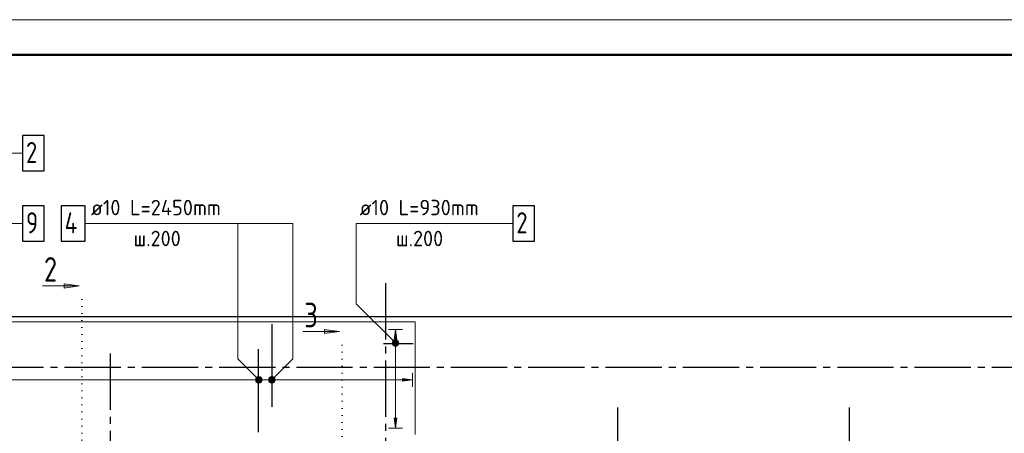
# Model space of a CAD drawing. Header units: millimetres. Extents: x 0 to 45010, y 0 to 29700.
# Tile 8 of 15: x 8820 to 22837, y 23815 to 29700. Entities that reach past the tile are written whole.
import ezdxf

# ---------------------------------------------------------------- set-up
doc = ezdxf.new("R2010")
doc.units = ezdxf.units.MM
doc.linetypes.add('______5', pattern=[1100, 800, -100, 100, -100])
doc.linetypes.add('______9', pattern=[100, 0, -100])
for name, color, linetype, lineweight in [('Standard', 7, 'Continuous', 25), ('ДОП Низ по Х', 7, 'Continuous', 25), ('ЖБ Перекрытие верхний уровень', 7, 'Continuous', 35), ('Оси', 40, '______5', 18), ('Позиционная метка номер позиции', 7, 'Continuous', 13), ('Узлы символ', 7, 'Continuous', 25)]:
    doc.layers.add(name, color=color, linetype=linetype, lineweight=lineweight)
doc.layers.add('Обрамление П-обр. равн.', color=7, linetype='Continuous', lineweight=25, true_color=0x5f1e0f)
doc.styles.add('ISOCPEUR', font='txt')

msp = doc.modelspace()

# ---------------------------------------------------------------- hatches: boundary and pattern name
at = {"layer": 'Обрамление П-обр. равн.', "linetype": 'Continuous', "lineweight": 13, "transparency": 33554687}
for points in [[(14190, 25150), (14170, 25290), (14150, 25150)], [(14133, 25090), (14207, 25090), (14202, 25109)], [(14133, 25090), (14202, 25109), (14138, 25109)], [(14138, 25071), (14207, 25090), (14133, 25090)], [(14138, 25109), (14202, 25109), (14189, 25122)], [(14138, 25109), (14189, 25122), (14151, 25122)], [(14138, 25071), (14202, 25071), (14207, 25090)], [(14151, 25122), (14189, 25122), (14170, 25128)], [(14151, 25058), (14202, 25071), (14138, 25071)], [(14151, 25058), (14189, 25058), (14202, 25071)], [(14189, 25058), (14151, 25058), (14170, 25053)], [(12378, 24556), (12378, 24594), (12373, 24575)], [(12378, 24594), (12391, 24543), (12391, 24607)], [(12378, 24594), (12378, 24556), (12391, 24543)], [(12391, 24607), (12410, 24538), (12410, 24612)], [(12391, 24607), (12391, 24543), (12410, 24538)], [(12410, 24612), (12410, 24538), (12429, 24543)], [(12410, 24612), (12429, 24543), (12429, 24607)], [(12429, 24607), (12429, 24543), (12442, 24556)], [(12429, 24607), (12442, 24556), (12442, 24594)], [(12442, 24594), (12442, 24556), (12448, 24575)], [(14270, 24555), (14410, 24575), (14270, 24595)]]:
    msp.add_hatch(color=7, dxfattribs=at).paths.add_polyline_path(points)
msp.add_hatch(color=7, dxfattribs=at).paths.add_polyline_path([(14190, 24030), (14170, 23890), (14150, 24030)], flags=16)
at = {"layer": 'Позиционная метка номер позиции', "linetype": 'Continuous', "lineweight": 13, "transparency": 33554687}
for points in [[(14138, 25068), (14181, 25143), (14127, 25089)], [(14127, 25089), (14181, 25143), (14159, 25143)], [(14127, 25089), (14159, 25143), (14127, 25111)], [(14127, 25111), (14159, 25143), (14138, 25132)], [(14138, 25068), (14202, 25132), (14181, 25143)], [(14159, 25057), (14202, 25132), (14138, 25068)], [(14159, 25057), (14213, 25111), (14202, 25132)], [(14181, 25057), (14213, 25111), (14159, 25057)], [(14181, 25057), (14213, 25089), (14213, 25111)], [(14213, 25089), (14181, 25057), (14202, 25068)], [(12192, 24543), (12235, 24618), (12180, 24564)], [(12180, 24564), (12235, 24618), (12212, 24618)], [(12180, 24564), (12212, 24618), (12180, 24586)], [(12180, 24586), (12212, 24618), (12192, 24607)], [(12192, 24543), (12255, 24607), (12235, 24618)], [(12212, 24532), (12255, 24607), (12192, 24543)], [(12212, 24532), (12267, 24586), (12255, 24607)], [(12235, 24532), (12267, 24586), (12212, 24532)], [(12235, 24532), (12267, 24564), (12267, 24586)], [(12267, 24564), (12235, 24532), (12255, 24543)], [(12367, 24586), (12442, 24543), (12378, 24607)], [(12367, 24564), (12421, 24532), (12367, 24586)], [(12367, 24586), (12421, 24532), (12442, 24543)], [(12399, 24532), (12367, 24564), (12378, 24543)], [(12367, 24564), (12399, 24532), (12421, 24532)], [(12378, 24607), (12453, 24564), (12399, 24618)], [(12378, 24607), (12442, 24543), (12453, 24564)], [(12399, 24618), (12453, 24564), (12453, 24586)], [(12399, 24618), (12453, 24586), (12421, 24618)], [(12421, 24618), (12453, 24586), (12442, 24607)]]:
    msp.add_hatch(color=7, dxfattribs=at).paths.add_polyline_path(points)
at = {"layer": 'Узлы символ', "linetype": 'Continuous', "lineweight": 13, "transparency": 33554687}
for points in [[(9455, 25942), (9665, 25912), (9455, 25882)], [(13161, 25293), (13371, 25263), (13161, 25233)]]:
    msp.add_hatch(color=7, dxfattribs=at).paths.add_polyline_path(points, flags=16)

# ---------------------------------------------------------------- linework, layer by layer
at = {"layer": 'Standard', "color": 7, "linetype": 'Continuous', "lineweight": 13, "transparency": 33554687}
msp.add_lwpolyline([(0, 0), (42000, 0), (42000, 29700), (0, 29700), (0, 0)], close=True, dxfattribs=at)
at = {"layer": 'Standard', "color": 7, "linetype": 'Continuous', "lineweight": 50, "transparency": 33554687}
msp.add_lwpolyline([(2000, 29200), (41500, 29200), (41500, 500), (2000, 500), (2000, 29200)], close=True, dxfattribs=at)
at = {"layer": 'Standard', "color": 254, "linetype": 'Continuous', "lineweight": 25, "true_color": 0xc4c4ff, "transparency": 33554687}
msp.add_lwpolyline([(5700, 17820), (35560, 17820), (35560, 25470), (5700, 25470), (5700, 17820)], dxfattribs=at)
at = {"layer": 'ДОП Низ по Х', "color": 7, "linetype": 'Continuous', "lineweight": 25, "transparency": 33554687}
msp.add_lwpolyline([(8860, 26550), (9170, 26550), (9170, 27050), (8860, 27050), (8860, 26550)], dxfattribs=at)
at = {"layer": 'ЖБ Перекрытие верхний уровень', "color": 7, "linetype": 'Continuous', "lineweight": 18, "transparency": 33554687}
for p, q in [((14450, 25400), (5770, 25400)), ((14450, 23800), (14450, 25400))]:
    msp.add_line(p, q, dxfattribs=at)
at = {"layer": 'Обрамление П-обр. равн.', "color": 7, "linetype": 'Continuous', "lineweight": 13, "transparency": 33554687}
for p, q in [((9816, 26800), (11924, 26800)), ((13640, 26800), (15572, 26800))]:
    msp.add_line(p, q, dxfattribs=at)
at = {"layer": 'Обрамление П-обр. равн.', "color": 7, "linetype": 'Continuous', "lineweight": 25, "transparency": 33554687}
for p, q in [((12410, 25370), (12410, 24190)), ((14420, 25090), (14000, 25090)), ((12220, 23830), (12220, 25010))]:
    msp.add_line(p, q, dxfattribs=at)
at = {"layer": 'Обрамление П-обр. равн.', "color": 251, "linetype": 'Continuous', "lineweight": 13, "true_color": 0x494949, "transparency": 33554687}
for p, q in [((14170, 25290), (14070, 25290)), ((14170, 25290), (14150, 25150)), ((14190, 25150), (14170, 25290)), ((14170, 25290), (14270, 25290)), ((14170, 25290), (14170, 25290)), ((14133, 25090), (14133, 25090)), ((14150, 25150), (14190, 25150)), ((14170, 25120), (14170, 25150)), ((14207, 25090), (14207, 25090)), ((14170, 24030), (14170, 25060)), ((14410, 24575), (14410, 24675)), ((5950, 24575), (12380, 24575)), ((12410, 24612), (12410, 24612)), ((12410, 24538), (12410, 24538)), ((12440, 24575), (14270, 24575)), ((14410, 24575), (14270, 24595)), ((14270, 24595), (14270, 24555)), ((14270, 24555), (14410, 24575)), ((14410, 24575), (14410, 24475)), ((14410, 24575), (14410, 24575)), ((14170, 23890), (14150, 24030)), ((14150, 24030), (14190, 24030)), ((14190, 24030), (14170, 23890)), ((14170, 23890), (14070, 23890)), ((14170, 23890), (14270, 23890)), ((14170, 23890), (14170, 23890))]:
    msp.add_line(p, q, dxfattribs=at)
at = {"layer": 'Обрамление П-обр. равн.', "color": 7, "linetype": 'Continuous', "lineweight": 25, "transparency": 33554687}
for points in [[(8860, 27550), (9170, 27550), (9170, 28050), (8860, 28050), (8860, 27550)], [(9410, 26550), (9750, 26550), (9750, 27050), (9410, 27050), (9410, 26550)], [(15840, 26550), (16150, 26550), (16150, 27050), (15840, 27050), (15840, 26550)]]:
    msp.add_lwpolyline(points, dxfattribs=at)
at = {"layer": 'Обрамление П-обр. равн.', "color": 251, "linetype": 'Continuous', "lineweight": 13, "true_color": 0x494949, "transparency": 33554687}
for centre in [(14170, 25090), (12410, 24575)]:
    msp.add_circle(centre, 37.5, dxfattribs=at)
at = {"layer": 'Оси', "color": 8, "linetype": '______5', "lineweight": -3, "transparency": 33554687}
for p, q in [((14030, 25950), (14030, 15450)), ((10110, 24950), (10110, 15450)), ((35560, 24750), (4100, 24750)), ((17330, 24180), (17330, 15450)), ((20630, 24180), (20630, 15450))]:
    msp.add_line(p, q, dxfattribs=at)
at = {"layer": 'Позиционная метка номер позиции', "color": 7, "linetype": 'Continuous', "lineweight": 13, "transparency": 33554687}
for p, q in [((14138, 25132), (14138, 25132)), ((14202, 25132), (14202, 25132)), ((14138, 25068), (14138, 25068)), ((14202, 25068), (14202, 25068)), ((12192, 24607), (12192, 24607)), ((12192, 24543), (12192, 24543)), ((12255, 24607), (12255, 24607)), ((12255, 24543), (12255, 24543)), ((12378, 24607), (12378, 24607)), ((12378, 24543), (12378, 24543)), ((12442, 24607), (12442, 24607)), ((12442, 24543), (12442, 24543))]:
    msp.add_line(p, q, dxfattribs=at)
for points in [[(6085, 25100), (5647, 25538), (5647, 27800), (8860, 27800)], [(7207, 23490), (6549, 24148), (6549, 26800), (8860, 26800)], [(12410, 24575), (12710, 24875), (12710, 26800), (9750, 26800)], [(12224, 24575), (11924, 24875), (11924, 26800), (9750, 26800)], [(14170, 25100), (13611, 25659), (13611, 26800), (15840, 26800)]]:
    msp.add_lwpolyline(points, dxfattribs=at)
for centre in [(14170, 25100), (12224, 24575), (12410, 24575)]:
    msp.add_circle(centre, 45, dxfattribs=at)
at = {"layer": 'Узлы символ', "color": 7, "linetype": 'Continuous', "lineweight": 13, "transparency": 33554687}
for p, q in [((9455, 25882), (9455, 25942)), ((9455, 25942), (9665, 25912)), ((9665, 25912), (9146, 25912)), ((9455, 25912), (9440, 25912)), ((9665, 25912), (9455, 25882)), ((9665, 25912), (9665, 25912)), ((9665, 25912), (9665, 25912)), ((9665, 25912), (9665, 25912)), ((13371, 25263), (12852, 25263)), ((13161, 25263), (13146, 25263)), ((13161, 25233), (13161, 25293)), ((13161, 25293), (13371, 25263)), ((13371, 25263), (13161, 25233)), ((13371, 25263), (13371, 25263)), ((13371, 25263), (13371, 25263)), ((13371, 25263), (13371, 25263))]:
    msp.add_line(p, q, dxfattribs=at)
at = {"layer": 'Узлы символ', "color": 7, "linetype": '______9', "lineweight": 13, "transparency": 33554687}
for p, q in [((9706, 25720), (9706, 22468)), ((13412, 25071), (13412, 21898))]:
    msp.add_line(p, q, dxfattribs=at)

# ---------------------------------------------------------------- texts
at = {"layer": 'ДОП Низ по Х', "color": 7, "linetype": 'Continuous', "lineweight": 13, "transparency": 33554687, "insert": (8910, 26660), "char_height": 300, "width": 326.41, "attachment_point": 7, "style": 'ISOCPEUR'}
msp.add_mtext('\\W0.78;9', dxfattribs=at)
at = {"layer": 'Обрамление П-обр. равн.', "color": 7, "linetype": 'Continuous', "lineweight": 13, "transparency": 33554687, "attachment_point": 7, "style": 'ISOCPEUR'}
for s, insert, char_height, width in [('\\W0.78;2', (8910, 27660), 300, 326.41), ('\\W0.96;ø10 L=2450mm ', (9836, 26917), 220, 2172.6), ('\\W0.96;ø10 L=930mm ', (13660, 26917), 220, 1996.29), ('\\W0.80;4', (9460, 26660), 300, 359.83), ('\\W0.78;2', (15890, 26660), 300, 326.41), ('\\W0.95;ш.200 ', (10441, 26477), 220, 962.12), ('\\W0.95;ш.200 ', (14177, 26477), 220, 962.14)]:
    msp.add_mtext(s, dxfattribs=dict(at, insert=insert, char_height=char_height, width=width))
at = {"layer": 'Узлы символ', "color": 7, "linetype": 'Continuous', "lineweight": 35, "transparency": 33554687, "char_height": 350, "width": 380.8, "attachment_point": 7, "style": 'ISOCPEUR'}
for s, insert in [('\\W0.78;2', (9166, 25972)), ('\\W0.78;3', (12872, 25323))]:
    msp.add_mtext(s, dxfattribs=dict(at, insert=insert))

doc.saveas('drawing.dxf')
